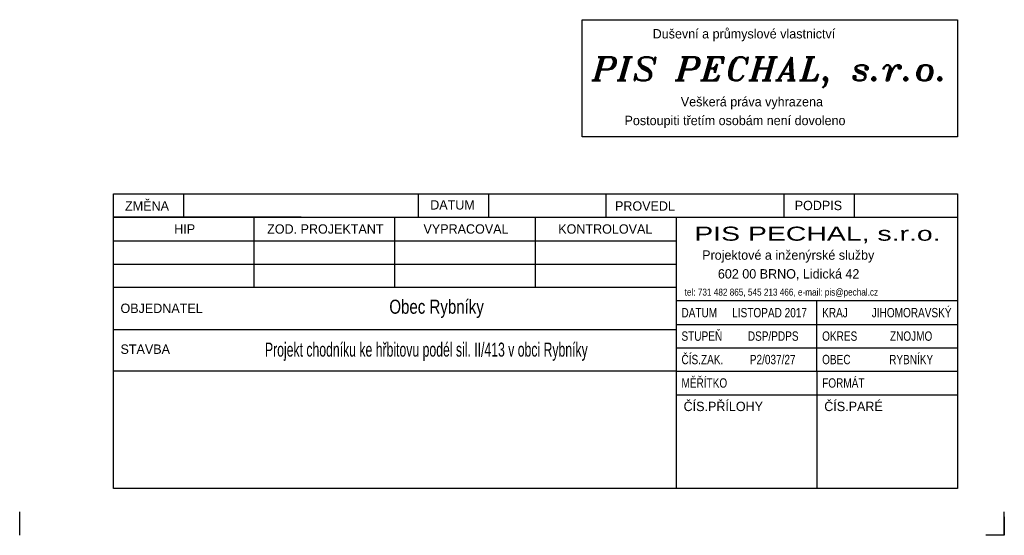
# Model space of a CAD drawing. Header units: metres. Extents: x 0 to 210, y 0 to 297.
import ezdxf
from ezdxf.enums import TextEntityAlignment as Align

# ---------------------------------------------------------------- set-up
doc = ezdxf.new("R2010")
doc.units = ezdxf.units.M
doc.header["$LTSCALE"] = 1000
doc.header["$MEASUREMENT"] = 0
doc.layers.get('Defpoints').update_dxf_attribs({"linetype": 'CONTINUOUS'})
doc.layers.add('1_Rozpiska', color=7, linetype='CONTINUOUS')
doc.layers.add('1_Rámeček', color=7, linetype='CONTINUOUS')
doc.styles.add('ITALICT', font='italict', dxfattribs={"height": 5})
doc.styles.add('ROMANS', font='wromans.shx', dxfattribs={"width": 0.75})
doc.styles.add('STYLE1', font='wromans.shx', dxfattribs={"height": 1})
doc.styles.add('WROMANS', font='wromans.shx', dxfattribs={"height": 0.4})

msp = doc.modelspace()

# ---------------------------------------------------------------- linework, layer by layer
at = {"layer": '1_Rámeček', "color": 3}
for p, q in [((120, 85), (120, 110)), ((120, 110), (200, 110)), ((200, 110), (200, 85)), ((200, 85), (120, 85))]:
    msp.add_line(p, q, dxfattribs=at)
at = {"layer": '1_Rámeček', "color": 5}
for p, q in [((20, 10), (20, 72.85)), ((20, 72.85), (200, 72.85)), ((200, 72.85), (200, 10)), ((140, 35), (20, 35)), ((140, 35), (140, 10)), ((140, 35), (200, 35)), ((170, 35), (170, 10)), ((200, 10), (20, 10))]:
    msp.add_line(p, q, dxfattribs=at)
at = {"layer": '1_Rámeček'}
for p, q in [((35, 67.85), (35, 72.85)), ((85, 72.85), (85, 67.85)), ((100, 72.85), (100, 67.85)), ((125, 72.85), (125, 67.85)), ((163, 72.85), (163, 67.85)), ((178, 72.85), (178, 67.85)), ((60, 67.85), (20, 67.85)), ((20, 67.85), (200, 67.85)), ((50, 52.85), (50, 67.85)), ((80, 52.85), (80, 67.85)), ((110, 52.85), (110, 67.85)), ((140, 67.85), (140, 35)), ((20, 62.85), (140, 62.85)), ((20, 57.85), (140, 57.85)), ((140, 52.85), (20, 52.85)), ((200, 50), (140, 50)), ((170, 35), (170, 50)), ((140, 45), (200, 45)), ((20, 43.93), (140, 43.93)), ((140, 40), (200, 40)), ((140, 30), (200, 30))]:
    msp.add_line(p, q, dxfattribs=at)
at = {"layer": 'Defpoints'}
for p, q in [((0, 0), (0, 5)), ((0, 0), (0, 5)), ((0, 0), (0, 5)), ((0, 0), (0, 5)), ((0, 0), (0, 5)), ((0, 0), (0, 5)), ((0, 0), (0, 5)), ((210, 0), (210, 5)), ((210, 0), (210, 5))]:
    msp.add_line(p, q, dxfattribs=at)
msp.add_lwpolyline([(210, 3.92), (210, 0), (206.08, 0)], dxfattribs=at)
msp.add_point((210, 0), dxfattribs=at)

# ---------------------------------------------------------------- texts
at = {"layer": '1_Rozpiska'}
for s, style, p in [('Duševní a průmyslové vlastnictví', 'ROMANS', (135, 106)), ('Veškerá práva vyhrazena', 'ROMANS', (141, 91.5)), ('Postoupiti třetím osobám není dovoleno', 'ROMANS', (129, 87.5)), ('ZMĚNA', 'STYLE1', (22.48, 69.28)), ('Projektové a inženýrské služby', 'WROMANS', (145.56, 58.79)), ('602 00 BRNO, Lidická 42', 'WROMANS', (148.91, 54.78)), ('OBJEDNATEL', 'STYLE1', (21.5, 47.43)), ('STAVBA', 'STYLE1', (21.5, 38.71)), ('ČÍS.PŘÍLOHY', 'STYLE1', (141.6, 26.5)), ('ČÍS.PARÉ', 'STYLE1', (171.6, 26.5))]:
    msp.add_text(s, height=2, rotation=360, dxfattribs=dict(at, style=style)).set_placement(p)
at = {"layer": '1_Rozpiska', "style": 'ITALICT', "width": 0.973171}
msp.add_text('PIS PECHAL, s.r.o.', height=5, dxfattribs=at).set_placement((122, 97), (198, 97), align=Align.FIT)
at = {"layer": '1_Rozpiska'}
for s, style, p in [('DATUM', 'STYLE1', (92.31, 70.48)), ('PROVEDL', 'STYLE1', (133.36, 70.25)), ('PODPIS', 'ROMANS', (170.35, 70.37)), ('HIP', 'STYLE1', (35.19, 65.35)), ('VYPRACOVAL', 'STYLE1', (95.19, 65.35)), ('KONTROLOVAL', 'STYLE1', (124.9, 65.35))]:
    msp.add_text(s, height=2, rotation=360, dxfattribs=dict(at, style=style)).set_placement(p, align=Align.MIDDLE)
at = {"layer": '1_Rozpiska', "style": 'STYLE1'}
msp.add_text('ZOD. PROJEKTANT', height=2, dxfattribs=at).set_placement((65.19, 65.35), align=Align.MIDDLE)
at = {"layer": '1_Rozpiska', "color": 2, "style": 'WROMANS', "width": 1.268331}
msp.add_text('PIS PECHAL, s.r.o.', height=3, rotation=360, dxfattribs=at).set_placement((143.87, 62.85), (196.41, 62.85), align=Align.FIT)
at = {"layer": '1_Rozpiska'}
for s, height, style, width, p in [('tel: 731 482 865, 545 213 466, e-mail: pis@pechal.cz', 1.5, 'WROMANS', 0.87, (141.83, 51.13)), ('DATUM', 2, 'STYLE1', 0.8, (141.14, 46.5)), ('KRAJ', 2, 'STYLE1', 0.8, (171.15, 46.5)), ('STUPEŇ', 2, 'STYLE1', 0.8, (141.15, 41.5)), ('OKRES', 2, 'STYLE1', 0.8, (171.15, 41.5)), ('ČÍS.ZAK.', 2, 'STYLE1', 0.8, (141.15, 36.5)), ('OBEC', 2, 'STYLE1', 0.8, (171.15, 36.5)), ('MĚŘÍTKO', 2, 'STYLE1', 0.8, (141.15, 31.5)), ('FORMÁT', 2, 'STYLE1', 0.8, (171.15, 31.5))]:
    msp.add_text(s, height=height, rotation=360, dxfattribs=dict(at, style=style, width=width)).set_placement(p)
at = {"layer": '1_Rozpiska', "color": 2}
for s, style, width, p in [('Obec Rybníky', 'WROMANS', 0.8, (88.92, 48.42)), ('Projekt chodníku ke hřbitovu podél sil. II/413 v obci Rybníky', 'STYLE1', 0.65, (86.73, 39.27))]:
    msp.add_text(s, height=3, dxfattribs=dict(at, style=style, width=width)).set_placement(p, align=Align.MIDDLE)
at = {"layer": '1_Rozpiska', "style": 'STYLE1', "width": 0.8}
for s, p in [('LISTOPAD 2017', (159.94, 46.5)), ('DSP/PDPS', (160.71, 41.5)), ('P2/037/27', (160.6, 36.5))]:
    msp.add_text(s, height=2, rotation=360, dxfattribs=at).set_placement(p, align=Align.CENTER)
for s, p in [('JIHOMORAVSKÝ', (190.24, 46.5)), ('ZNOJMO', (190.13, 41.5)), ('RYBNÍKY', (190.13, 36.5))]:
    msp.add_text(s, height=2, dxfattribs=at).set_placement(p, align=Align.CENTER)

doc.saveas('drawing.dxf')
